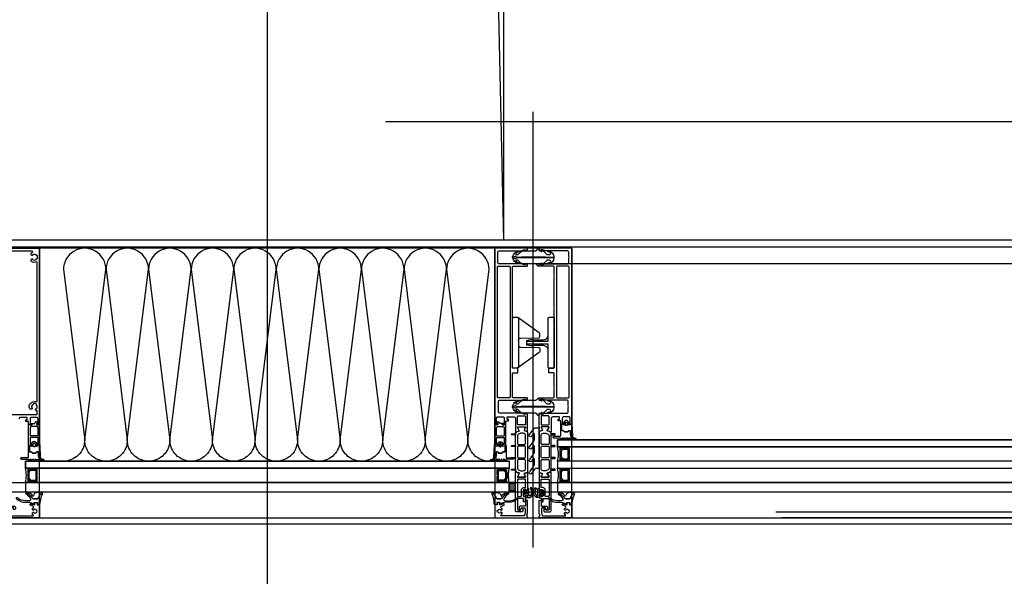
# Model space of a CAD drawing. Header units: millimetres. Extents: x 373037 to 682063, y 76092 to 274210.
# Tile 25 of 256: x 655567 to 656400, y 249548 to 250018. Entities that reach past the tile are written whole.
import ezdxf

# ---------------------------------------------------------------- set-up
doc = ezdxf.new("R2010")
doc.units = ezdxf.units.MM
doc.header["$LTSCALE"] = 100
for name, pattern in [('CK_ČERCHOVANÁ 50', [6, 3, -1.5, 0, -1.5]), ('ČERCHOVANÁ', [25.4, 12.7, -6.35, 0, -6.35]), ('ČÁRKOVANÁ', [19.05, 12.7, -6.35]), ('ČÁRKOVANÁ01-01', [2, 1, -1])]:
    doc.linetypes.add(name, pattern=pattern)
doc.layers.get('0').update_dxf_attribs({"linetype": 'CONTINUOUS'})
doc.layers.add('PUDORYS', color=253, linetype='CONTINUOUS')

# ---------------------------------------------------------------- blocks, each defined once
blk = doc.blocks.new('244748_a')
blk.add_lwpolyline([(8.32, -1.69, 0.082248), (6.34, -0.9, -1.09695), (6.94, -0.1, -0.315353), (11.26, -5.15, -0.480529), (10.87, -5.64), (4.27, -5.64), (4.08, -5.45), (-16.53, -5.45), (-16.72, -5.64), (-20.43, -5.64, 0.574019), (-21.93, -4.78), (-22.99, -5.4, 0.524827), (-22.99, -5.9), (-21.93, -6.52, 0.574021), (-20.43, -5.66), (-16.72, -5.66), (-16.53, -5.85), (4.08, -5.85), (4.27, -5.66), (10.87, -5.66, -0.480529), (11.26, -6.15, -0.326229), (6.88, -11.09, -1.09695), (6.28, -10.3, 0.081457), (8.32, -9.61, 0.599203), (7.48, -8.05), (5.52, -8.05, 0.198965), (5.17, -8.2), (2.22, -11.15), (0.93, -12.01, -0.738038), (0.51, -11.62), (0.87, -11, 1), (0.35, -10.7), (0, -11.3), (-0.98, -11.3, 0.619205), (-1.45, -12.06), (-1.28, -12.43, -0.808139), (-2.04, -13.04), (-3.63, -11.44, 0.198906), (-4.34, -11.15), (-14.99, -11.15, -0.198936), (-16.76, -10.42), (-18.98, -8.2, 0.198942), (-19.33, -8.05), (-20.67, -8.05, 0.500217), (-21.09, -8.73, 0.122037), (-18.5, -10.27, -1.093735), (-19.1, -11.07, -0.240768), (-23.7, -6.07, -0.106226), (-23.7, -5.23, -0.256232), (-19, -0.13, -1.093735), (-18.4, -0.92, 0.116856), (-21.09, -2.57, 0.500217), (-20.67, -3.25), (-19.33, -3.25, 0.198942), (-18.98, -3.1), (-16.75, -0.88, -0.198936), (-14.99, -0.15), (-4.34, -0.15, 0.198907), (-3.63, 0.14), (-2.04, 1.74, -0.808139), (-1.28, 1.13), (-1.45, 0.76, 0.619205), (-0.98, 0), (0, 0), (0.35, -0.6, 1), (0.87, -0.3), (0.51, 0.32, -0.738038), (0.93, 0.71), (2.22, -0.15), (5.17, -3.1, 0.198965), (5.52, -3.25), (7.48, -3.25, 0.599203)], format="xyb", close=True)
blk = doc.blocks.new('236134_0100_s_v')
for points in [[(22.8, -23), (22.8, -5), (42, -5, 0.414214), (43, -4), (43, -1, 0.414214), (42, 0), (1, 0, 0.414214), (0, -1), (0, -4, 0.414214), (1, -5), (20.2, -5), (20.2, -23)], [(15, -5, -0.414214), (19, -9), (19, -16.57, 0.165764), (19.53, -23), (23.47, -23, 0.165764), (24, -16.57), (24, -9, -0.414214), (28, -5)]]:
    blk.add_lwpolyline(points, format="xyb")
blk = doc.blocks.new('236134_0200_s_v')
for points in [[(19.58, 5, -0.41166), (17.58, 6.98), (17.45, 22.25, 0.344217), (17.07, 22.73), (16, 23), (14, 23, 0.240828), (13.19, 22.59), (0.19, 4.59)], [(23.42, 5, 0.41166), (25.42, 6.98), (25.55, 22.25, -0.344217), (25.93, 22.73), (27, 23), (29, 23, -0.240828), (29.81, 22.59), (42.81, 4.59)]]:
    blk.add_lwpolyline(points, format="xyb")
blk.add_lwpolyline([(42, 5), (1, 5, 0.414214), (0, 4), (0, 1, 0.414214), (1, 0), (42, 0, 0.414214), (43, 1), (43, 4, 0.414214)], format="xyb", close=True)
blk = doc.blocks.new('284336')
for points in [[(-0.7, -9.6), (-10, -9.6, 0.414511), (-10.51, -10.11), (-10.51, -15.51, -1), (-11.69, -15.51), (-11.69, -9.6), (-12.69, -8.95, -0.668884), (-12.6, -8.23), (-11.99, -8.01, 0.766384), (-11.99, -7.21), (-12.6, -6.99, -0.76831), (-12.6, -6.23), (-11.99, -6.01, 0.766384), (-11.99, -5.21), (-12.6, -4.99, -0.76831), (-12.6, -4.23), (-11.99, -4.01, 0.766384), (-11.99, -3.21), (-12.6, -2.99, -0.877523), (-12.5, -2.22), (-12.1, -2.22, 0.698129), (-11.83, -1.5, -0.220231), (-12.89, 0.78), (-12.89, 3.45, -0.157143), (-12.82, 3.68), (-12.69, 3.42, -0.067482), (-12.48, 2.53, 0.393136), (-8.66, -1.02), (-6.1, -1.02, -0.414214), (-5.61, -1.51), (-5.61, -2.22, -0.267949), (-5.85, -2.65), (-6.35, -2.93, 0.267949), (-6.61, -3.38), (-6.61, -5.84, 0.267949), (-6.35, -6.29), (-5.85, -6.57, -0.267949), (-5.61, -7), (-5.61, -8.11, 0.414215), (-5.1, -8.62), (-0.41, -8.62), (-0.41, -9.31, -0.414212), (-0.7, -9.6)], [(-0.41, 0), (-0.41, -2, 0.990243), (-0.4, -3.02), (0.9, -3.02, 0.414214), (1.21, -2.71), (1.21, -2.61, -0.668123), (1.71, -2.4), (2.75, -3.45, -0.199004), (2.89, -3.79), (2.89, -5.43, -0.199038), (2.75, -5.77), (1.71, -6.82, -0.668191), (1.21, -6.61), (1.21, -6.51, 0.414214), (0.9, -6.2), (-0.4, -6.2, 0.990269), (-0.41, -7.22), (-0.41, -8.6), (-5.1, -8.6, -0.414215), (-5.59, -8.11), (-5.59, -7, 0.267949), (-5.84, -6.56), (-6.34, -6.27, -0.267949), (-6.59, -5.84), (-6.59, -3.38, -0.267949), (-6.34, -2.95), (-5.84, -2.66, 0.267949), (-5.59, -2.22), (-5.59, -1.51, 0.414214), (-6.1, -1), (-8.66, -1, -0.393156), (-12.46, 2.53, 0.067572), (-12.67, 3.43), (-12.8, 3.7, -0.637545), (-12.12, 3.53), (-11.92, 2.53, 0.344315), (-10.06, 0.91), (0, 0.38, -0.406913), (0.39, 0), (-0.41, 0)], [(1.7, -4.31, 0.414235), (1.2, -3.81), (-0.7, -3.81, 0.414214), (-1.2, -4.31), (-1.2, -4.91, 0.414214), (-0.7, -5.41), (1.2, -5.41, 0.414235), (1.7, -4.91), (1.7, -4.31)]]:
    blk.add_lwpolyline(points, format="xyb", close=True)
blk = doc.blocks.new('nesystémový nástavec 18')
for p, q in [((-18, 6.8), (-18, 8.8)), ((-17.5, 9.3), (-15.36, 9.3)), ((-15.36, 9.3), (0, 9.3)), ((0, 9.3), (0, 7.8)), ((-18, 0.5), (-18, 1.8)), ((-17, 6.3), (-17.5, 6.3)), ((-17.5, 2.3), (-17, 2.3)), ((-1.8, 0), (-17.5, 0)), ((-11, 8), (-17, 8)), ((-17, 8), (-17, 6.3)), ((-17, 2.3), (-17, 1.3)), ((-17, 1.3), (-11, 1.3)), ((-11, 1.3), (-11, 8)), ((-2.8, 8), (-9.7, 8)), ((-9.7, 1.3), (-9.7, 8)), ((-9.7, 1.3), (-2.8, 1.3)), ((-1.8, 2.3), (-1.8, 7)), ((0, 0), (-1.8, 0)), ((-0.5, 7.3), (-0.5, 6.8)), ((-0.4, 2.23), (-0.5, 2.04)), ((-0.5, 2.04), (-0.5, 2)), ((0, 6.3), (0.55, 6.3)), ((1.2, 2.44), (0, 2.44)), ((0, 1.5), (0, 0)), ((0.55, 6.3), (0.95, 5.9)), ((0.95, 5.9), (0.95, 4.8)), ((0.95, 4.8), (0.95, 4.14)), ((0.95, 4.14), (1.2, 4.14)), ((1.2, 1.85), (1.2, 2.44)), ((1.4, 3.94), (1.4, 3.84)), ((1.6, 3.64), (1.6, 3.64)), ((1.8, 1.37), (1.7, 1.35)), ((2.25, 1.63), (1.8, 1.37)), ((2.4, 2.84), (2.4, 1.89))]:
    blk.add_line(p, q)
for centre, radius, start, end in [((-17.5, 8.8), 0.5, 90, 180), ((-15.36, 9.8), 0.5, 270, 270.08399), ((-17.5, 6.8), 0.5, 180.0012, 269.9988), ((-17.5, 1.8), 0.5, 89.99896, 180.00017), ((-17.5, 0.5), 0.5, 180, 270.00001), ((-2.8, 7), 1, 0, 90), ((-2.8, 2.3), 1, 270, 0), ((0, 7.3), 0.5, 89.99553, 180.00709), ((0, 6.8), 0.5, 179.9949, 270.00597), ((0, 2), 0.5, 179.97164, 270.03273), ((0, 1.94), 0.5, 89.99745, 144.0007), ((0.75, 4.8), 0.2, 359.96561, 0.03439), ((1.2, 3.94), 0.2, 359.97072, 90.02491), ((1.7, 1.85), 0.5, 179.99915, 269.99998), ((1.6, 3.84), 0.2, 179.97371, 270.03503), ((1.6, 2.84), 0.8, 0.00648, 89.99188), ((2.1, 1.89), 0.3, 299.98153, 0.0183)]:
    blk.add_arc(centre, radius, start, end)
blk = doc.blocks.new('433270')
blk.add_lwpolyline([(1, 0, 0.414364), (0, -1), (0, -1.4, 0.255924), (0.23, -1.83, -0.547723), (0.23, -3.17, 0.255924), (0, -3.6), (0, -14.6, 0.414214), (0.3, -14.9), (1.2, -14.9, 0.414214), (1.7, -14.4), (1.7, -10.3, -0.414214), (2, -10), (6, -10, 0.414248), (7, -9), (7, -7.7, 0.414179), (6.5, -7.2), (5.7, -7.2, 0.414232), (5.4, -7.5), (5.4, -8.2, -0.414198), (5.1, -8.5), (2.8, -8.5, -0.414204), (1.8, -7.5), (1.8, -4.49, -0.147432), (1.97, -3.94, 0.147461), (2.4, -2.5), (2.4, -2.3, -0.414214), (2.9, -1.8), (21.87, -1.8, -0.668178), (22.22, -2.65), (22.16, -2.72, 1), (21.59, -3.29), (21.52, -3.35, 0.198912), (21.38, -3.71), (21.38, -4.05, 0.414214), (22.08, -4.75), (22.38, -4.75, 0.576988), (22.64, -4.3, -0.311246), (24.56, -4.3, 0.576988), (24.82, -4.75), (25.3, -4.75, -0.260065), (25.3, -6.65), (24.82, -6.65, 0.576988), (24.56, -7.1, -0.311246), (22.64, -7.1, 0.576988), (22.38, -6.65), (22.08, -6.65, 0.414214), (21.38, -7.35), (21.38, -7.61, 0.267949), (21.63, -8.04), (21.89, -8.2, -0.637047), (21.73, -10), (19.83, -10.7, 0.315299), (19.5, -11.17), (19.5, -11.49, 0.520567), (20.17, -11.96), (22.83, -10.99, -0.520567), (23.5, -11.46), (23.5, -12.5, 0.414062), (24, -13), (25, -13, 0.414186), (25.5, -12.5), (25.5, -11.5, -0.414182), (26, -11), (27, -11, 0.414214), (27.5, -10.5), (27.5, -0.5, 0.414214), (27, 0), (1, 0)], format="xyb", close=True)
blk = doc.blocks.new('284325')
for points in [[(0.84, -5.23, -0.560316), (0.94, -4.73), (1.94, -4.36, 0.3153), (2.14, -4.08), (2.14, -1.89, 0.451558), (1.8, -1.59), (0.9, -1.7, -0.399586), (0.57, -1.46), (0.3, -0.07, -0.415977), (0.53, 0.29, 0.024107), (6.15, 1.24, 0.076636), (8.99, 2.34, -0.577615), (10.79, 1.3), (10.02, 1.37, 0.283171), (9.08, 0.9, -0.168429), (7.07, -0.74), (5.9, -1.16, 0.315302), (5.24, -2.1), (5.24, -4.21, 0.269719), (6.76, -6.82, -0.194797), (10.18, -11.53, -0.342663), (9.17, -11.17, 0.119207), (5.43, -7.59, 0.578571), (3.63, -8.62), (3.63, -11.77, 0.176415), (6.16, -18.72, -1), (5.24, -19.49, -0.176415), (2.43, -11.77), (2.43, -8.89, 0.208286), (0.84, -5.23)], [(8.95, -6.65), (10.32, -8.78, -0.134555), (10.79, -10.63, -0.339795), (10.19, -11.53, 0.194788), (6.76, -6.81, -0.269736), (5.25, -4.21), (5.25, -2.1, -0.315302), (5.9, -1.17), (7.07, -0.74, 0.168429), (9.09, 0.89, -0.283167), (10.01, 1.36), (10.79, 1.29), (10.79, -0.74, -0.070852), (10.71, -1.3), (9.95, -3.93, -0.241839), (9.08, -4.83), (7.93, -5.22, 0.836024), (8.08, -6.19), (8.11, -6.19, -0.255349), (8.95, -6.65)]]:
    blk.add_lwpolyline(points, format="xyb", close=True)
blk = doc.blocks.new('*U16')
for points in [[(0, 0, 0.414243), (0.1, 0.1), (0, 0.9, -1.0001), (0.2, 0.9), (0.1, 0.1, 0.414228), (0.2, 0, 0.414228)], [(0.2, 0, 0.414243), (0.3, 0.1), (0.2, 0.9, -1.0001), (0.4, 0.9), (0.3, 0.1, 0.414228), (0.4, 0, 0.414228)], [(0.4, 0, 0.414243), (0.5, 0.1), (0.4, 0.9, -1.0001), (0.6, 0.9), (0.5, 0.1, 0.414228), (0.6, 0, 0.414228)], [(0.6, 0, 0.414243), (0.7, 0.1), (0.6, 0.9, -1.0001), (0.8, 0.9), (0.7, 0.1, 0.414228), (0.8, 0, 0.414228)], [(0.8, 0, 0.414243), (0.9, 0.1), (0.8, 0.9, -1.0001), (1, 0.9), (0.9, 0.1, 0.414228), (1, 0, 0.414228)], [(1, 0, 0.414243), (1.1, 0.1), (1, 0.9, -1.0001), (1.2, 0.9), (1.1, 0.1, 0.414228), (1.2, 0, 0.414228)], [(1.2, 0, 0.414243), (1.3, 0.1), (1.2, 0.9, -1.0001), (1.4, 0.9), (1.3, 0.1, 0.414228), (1.4, 0, 0.414228)], [(1.4, 0, 0.414243), (1.5, 0.1), (1.4, 0.9, -1.0001), (1.6, 0.9), (1.5, 0.1, 0.414228), (1.6, 0, 0.414228)], [(1.6, 0, 0.414243), (1.7, 0.1), (1.6, 0.9, -1.0001), (1.8, 0.9), (1.7, 0.1, 0.414228), (1.8, 0, 0.414228)], [(1.8, 0, 0.414243), (1.9, 0.1), (1.8001, 0.9, -1.0001), (2, 0.9), (1.9001, 0.1, 0.414228), (2, 0, 0.414228)]]:
    blk.add_lwpolyline(points, format="xyb")
blk = doc.blocks.new('288126')
for points in [[(-16.5, 0), (16.5, 0)], [(-21.36, -6.34), (-17.8, -3.69)], [(-14.71, -4.5), (-19.87, -8.34)], [(-17, -2.08), (-17, -0.5)], [(-8.83, -4.3), (-14.11, -4.3)], [(-10.96, -6.34), (-8.71, -4.66)], [(-4.31, -4.5), (-9.47, -8.34)], [(1.81, -4.3), (-3.71, -4.3)], [(-0.35, -6.36), (1.93, -4.66)], [(6.33, -4.5), (1.14, -8.37)], [(12.21, -4.3), (6.93, -4.3)], [(10.05, -6.36), (12.33, -4.66)], [(16.6, -4.6), (11.54, -8.37)], [(17, -0.5), (17, -3.8)]]:
    blk.add_lwpolyline(points)
for centre, radius, start, end in [((16.5, -0.5), 0.5, 0, 90), ((-20.61, -7.34), 1.25, 126.70591, 306.70591), ((-16.5, -0.5), 0.5, 90, 180), ((-10.21, -7.34), 1.25, 126.70591, 306.70591), ((0.4, -7.37), 1.25, 126.70591, 306.70591), ((10.8, -7.37), 1.25, 126.70591, 306.70591), ((16, -3.8), 1, 306.70591, 0)]:
    blk.add_arc(centre, radius, start, end)
at = {"extrusion": (0, 0, -1)}
for centre, radius, start, end in [((19, -2.08), 2, 180, 233.29409), ((14.11, -5.3), 1, 53.29409, 90), ((8.83, -4.5), 0.2, 90, 233.29409), ((3.71, -5.3), 1, 53.29409, 90), ((-1.81, -4.5), 0.2, 90, 233.29409), ((-6.93, -5.3), 1, 53.29409, 90), ((-12.21, -4.5), 0.2, 90, 233.29409)]:
    blk.add_arc(centre, radius, start, end, dxfattribs=at)
blk = doc.blocks.new('246426')
for points in [[(-1.84, 0.64), (-2.86, -0.38, 0.198926), (-3.15, -1.09), (-3.15, -2.31, 0.198926), (-2.86, -3.02), (-1.84, -4.04, 0.637051), (-1.5, -3.92), (-1.45, -3.4), (-0.3, -3.4, -0.41484), (0, -3.7), (0, -5.19, 0.414232), (0.5, -5.69), (2.14, -5.69, 0.071862), (2.2, -5.68, 0.157876), (3.73, -4.64, 0.360336), (3.48, 2.39, 0.964062), (2.54, 1.48, -0.403385), (2.25, -4.34, -0.190964), (2.11, -4.39), (1.7, -4.39, -0.414214), (1.2, -3.89), (1.2, 1.31, 0.414201), (0.2, 2.31), (0, 2.31), (0, 0.3, -0.414214), (-0.3, 0), (-1.45, 0), (-1.5, 0.52, 0.637051), (-1.84, 0.64)], [(-2.25, -1.4, -0.414214), (-1.85, -1), (-0.4, -1, -0.414214), (0, -1.4), (0, -2, -0.414214), (-0.4, -2.4), (-1.85, -2.4, -0.414214), (-2.25, -2), (-2.25, -1.4)]]:
    blk.add_lwpolyline(points, format="xyb", close=True)

msp = doc.modelspace()

# ---------------------------------------------------------------- hatches: boundary and pattern name
at = {"layer": 'PUDORYS', "true_color": 0x939598}
h = msp.add_hatch(dxfattribs=at)
h.set_pattern_fill('ANSI31', color=252, scale=0.5, angle=495)
h.set_pattern_definition([(180, (645666.717, 205506.7975), (-7e-16, -1.5875), [])])
h.paths.add_polyline_path([(655981.14, 249627.15), (655986.64, 249627.15), (655986.64, 249619.15), (655981.14, 249619.15)])

# ---------------------------------------------------------------- linework, layer by layer
at = {"layer": 'PUDORYS', "color": 252, "linetype": 'ČERCHOVANÁ', "ltscale": 25, "true_color": 0x939598}
msp.add_line((655776.64, 274209.56), (655776.64, 249134.92), dxfattribs=at)
at = {"layer": 'PUDORYS', "color": 252, "linetype": 'ČÁRKOVANÁ01-01', "ltscale": 200, "true_color": 0x939598}
msp.add_line((655976.64, 249832.15), (655476.64, 273032.15), dxfattribs=at)
at = {"layer": 'PUDORYS', "color": 252, "linetype": 'CK_ČERCHOVANÁ 50', "ltscale": 50, "true_color": 0x939598}
msp.add_line((655976.64, 249832.15), (655976.64, 251532.15), dxfattribs=at)
at = {"layer": 'PUDORYS', "color": 252, "true_color": 0x939598}
for p, q in [((656001.64, 249572.21), (656001.64, 249940.45)), ((658870.14, 249826.15), (656033.14, 249826.15)), ((656022.14, 249663.15), (656022.14, 249657.15)), ((660834.75, 249663.15), (656022.14, 249663.15)), ((656022.14, 249657.15), (658922.14, 249657.15)), ((655981.14, 249645.15), (655572.14, 249645.15)), ((655572.14, 249645.15), (655572.14, 249639.15)), ((655981.14, 249645.15), (655981.14, 249639.15)), ((656022.14, 249645.15), (656022.14, 249639.15)), ((658922.14, 249645.15), (656022.14, 249645.15)), ((655572.14, 249639.15), (655981.14, 249639.15)), ((656022.14, 249639.15), (658881.14, 249639.15)), ((655981.14, 249627.15), (655572.14, 249627.15)), ((655572.14, 249627.15), (655572.14, 249619.15)), ((655981.14, 249619.15), (655981.14, 249627.15)), ((656022.14, 249627.15), (656022.14, 249619.15)), ((658922.14, 249627.15), (656022.14, 249627.15)), ((655572.14, 249619.15), (655981.14, 249619.15)), ((656022.14, 249619.15), (658881.14, 249619.15))]:
    msp.add_line(p, q, dxfattribs=at)
at = {"layer": 'PUDORYS', "color": 252, "ltscale": 15, "true_color": 0x939598}
for points in [[(655036.64, 249592.15), (681616.64, 249592.15), (681616.64, 273272.15), (655036.64, 273272.15)], [(681611.64, 273267.15), (655041.64, 273267.15), (655041.64, 249597.15), (681611.64, 249597.15)], [(655063.64, 249619.15), (681589.64, 249619.15), (681589.64, 273245.15), (655063.64, 273245.15)], [(681581.64, 273237.15), (655071.64, 273237.15), (655071.64, 249627.15), (681581.64, 249627.15)], [(655270.64, 273038.15), (681383.2, 273038.15), (681383.2, 249826.15), (655270.64, 249826.15)], [(681376.64, 249832.15), (655276.64, 249832.15), (655276.64, 273032.15), (681376.64, 273032.15)], [(655519.14, 249597.15), (655584.14, 249597.15), (655584.14, 249825.15), (655519.14, 249825.15)], [(655584.14, 249645.15), (655969.14, 249645.15), (655969.14, 249825.15), (655584.14, 249825.15)], [(655969.14, 249597.15), (656034.14, 249597.15), (656034.14, 249825.15), (655969.14, 249825.15)], [(656022.14, 249663.15), (657839.14, 249663.15), (657839.14, 249657.15), (656022.14, 249657.15)], [(655981.14, 249639.15), (655572.14, 249639.15), (655572.14, 249645.15), (655981.14, 249645.15)], [(657839.14, 249645.15), (656022.14, 249645.15), (656022.14, 249639.15), (657839.14, 249639.15)]]:
    msp.add_lwpolyline(points, close=True, dxfattribs=at)
at = {"layer": 'PUDORYS', "color": 252, "linetype": 'ČÁRKOVANÁ', "ltscale": 5, "true_color": 0x939598}
for points in [[(681606.64, 249602.15), (655036.64, 249602.15), (655036.64, 273272.15), (681606.64, 273272.15)], [(681611.64, 249597.15), (655041.64, 249597.15), (655041.64, 273267.15), (681611.64, 273267.15)], [(681396.64, 249812.15), (655256.64, 249812.15), (655256.64, 273052.15), (681396.64, 273052.15)], [(681276.64, 249932.15), (655376.64, 249932.15), (655376.64, 272932.15), (681276.64, 272932.15)]]:
    msp.add_lwpolyline(points, close=True, dxfattribs=at)
at = {"layer": 'PUDORYS', "color": 252, "true_color": 0x939598}
for points in [[(681376.64, 249832.15), (655276.64, 249832.15), (655276.64, 273032.15), (681376.64, 273032.15)], [(656032.14, 249656.15), (656026.14, 249656.15), (656024.14, 249654.15), (656024.14, 249648.15), (656026.14, 249646.15), (656032.14, 249646.15), (656032.14, 249650.65), (656031.64, 249650.65), (656031.64, 249651.65), (656032.14, 249651.65)], [(656031.14, 249647.15), (656031.14, 249655.15), (656026.55, 249655.15), (656025.14, 249653.74), (656025.14, 249648.71), (656026.55, 249647.15)], [(655582.14, 249638.15), (655576.14, 249638.15), (655574.14, 249636.15), (655574.14, 249630.15), (655576.14, 249628.15), (655582.14, 249628.15), (655582.14, 249632.65), (655581.64, 249632.65), (655581.64, 249633.65), (655582.14, 249633.65)], [(655581.14, 249629.15), (655581.14, 249637.15), (655576.55, 249637.15), (655575.14, 249635.74), (655575.14, 249630.71), (655576.55, 249629.15)], [(655971.14, 249638.15), (655977.14, 249638.15), (655979.14, 249636.15), (655979.14, 249630.15), (655977.14, 249628.15), (655971.14, 249628.15), (655971.14, 249632.65), (655971.64, 249632.65), (655971.64, 249633.65), (655971.14, 249633.65)], [(655972.14, 249629.15), (655972.14, 249637.15), (655976.72, 249637.15), (655978.14, 249635.74), (655978.14, 249630.71), (655976.72, 249629.15)], [(656032.14, 249638.15), (656026.14, 249638.15), (656024.14, 249636.15), (656024.14, 249630.15), (656026.14, 249628.15), (656032.14, 249628.15), (656032.14, 249632.65), (656031.64, 249632.65), (656031.64, 249633.65), (656032.14, 249633.65)], [(656031.14, 249629.15), (656031.14, 249637.15), (656026.55, 249637.15), (656025.14, 249635.74), (656025.14, 249630.71), (656026.55, 249629.15)], [(655981.14, 249619.15), (655986.64, 249619.15), (655986.64, 249627.15), (655981.14, 249627.15)]]:
    msp.add_lwpolyline(points, close=True, dxfattribs=at)
msp.add_lwpolyline([(656090.14, 249826.15), (655270.64, 249826.15), (655270.64, 251575.65)], dxfattribs=at)
for points in [[(655520.14, 249825.15), (655583.14, 249825.15, -0.414214), (655584.14, 249824.15), (655584.14, 249824.15), (655584.14, 249676.65, -0.414214), (655583.64, 249676.15), (655582.34, 249676.15, -0.41422), (655581.84, 249676.65), (655581.84, 249677.15), (655582.84, 249677.15), (655582.84, 249681.15, 0.414214), (655581.84, 249682.15), (655578.79, 249682.15), (655577.14, 249682.15, 0.414214), (655576.14, 249681.15), (655576.14, 249677.65, 0.414214), (655576.64, 249677.15), (655577.84, 249677.15), (655577.84, 249676.65, -0.414201), (655577.34, 249676.15), (655575.34, 249676.15, -0.414214), (655574.84, 249676.65), (655574.84, 249678.25, 0.414214), (655574.34, 249678.75), (655572.54, 249678.75), (655572.54, 249680.05), (655573.74, 249680.05), (655573.74, 249681.65, 0.414214), (655573.24, 249682.15), (655568.14, 249682.15, 0.414214), (655566.64, 249680.65)], [(655521.64, 249684.65), (655581.64, 249684.65, 0.414214), (655582.14, 249685.15), (655582.14, 249687.31, 0.38517), (655581.7, 249687.8), (655581.63, 249687.8, -0.503642), (655580.64, 249689.05), (655580.67, 249689.16, -0.64518), (655581.21, 249689.25, 0.341732), (655581.97, 249692.08, -0.64518), (655581.55, 249692.43), (655581.64, 249692.78, 0.298217), (655581.47, 249693.3, 0.208712), (655579.35, 249693.87, 0.298217), (655578.94, 249693.51), (655578.84, 249693.15, -0.64518), (655578.3, 249693.07, 0.341732), (655577.54, 249690.23, -0.64518), (655577.97, 249689.88), (655577.94, 249689.78, -0.414214), (655576.71, 249689.07), (655576.25, 249689.2, -0.258874), (655575.55, 249689.87, -0.503608), (655579.75, 249695.55), (655581.64, 249695.55, 0.41409), (655582.14, 249696.05), (655582.14, 249813.14, 0.534977), (655581.45, 249813.6, -0.242613), (655577.43, 249813.93), (655577.43, 249813.93, -0.258777), (655576.96, 249814.78), (655576.96, 249815.26, -0.414214), (655577.96, 249816.26), (655578.06, 249816.26, -0.64518), (655578.29, 249815.77, 0.341732), (655581.23, 249815.77, -0.64518), (655581.45, 249816.26), (655581.82, 249816.26, 0.298217), (655582.28, 249816.56, 0.208712), (655582.28, 249818.76, 0.298217), (655581.82, 249819.06), (655581.45, 249819.06, -0.64518), (655581.23, 249819.56, 0.341732), (655578.29, 249819.56, -0.64518), (655578.06, 249819.06), (655577.96, 249819.06, -0.414214), (655576.96, 249820.06), (655576.96, 249820.55, -0.258777), (655577.43, 249821.4, -0.037775), (655578.01, 249821.7, 0.814764), (655577.82, 249822.66), (655525.46, 249822.66, 0.814764)]]:
    msp.add_lwpolyline(points, format="xyb", dxfattribs=at)
for points in [[(655969.14, 249825.15), (655969.14, 249676.65, 0.414214), (655969.64, 249676.15), (655970.94, 249676.15, 0.41422), (655971.44, 249676.65), (655971.44, 249677.15), (655970.44, 249677.15), (655970.44, 249681.65, -0.414214), (655971.44, 249682.65), (655976.14, 249682.65, -0.414214), (655977.14, 249681.65), (655977.14, 249677.15), (655975.44, 249677.15), (655975.44, 249676.65, 0.414201), (655975.94, 249676.15), (655977.94, 249676.15, 0.414214), (655978.44, 249676.65), (655978.44, 249678.8, -0.414214), (655978.94, 249679.3), (655980.74, 249679.3), (655980.74, 249680.55), (655979.54, 249680.55), (655979.54, 249682.35, -0.414214), (655979.84, 249682.65), (655985.14, 249682.65, -0.414167), (655986.64, 249681.15), (655986.64, 249674.16), (655986.64, 249670.06, 0.57735), (655987.24, 249669.71), (655988.1, 249670.21), (655989.59, 249670.64, 0.488701), (655989.77, 249671.08), (655988.34, 249673.54), (655988.34, 249673.96, -0.432566), (655988.54, 249674.16), (655994.84, 249674.16, -0.548397), (655995.03, 249673.88), (655993.96, 249671.49, 0.425336), (655994.07, 249671.22), (655996.09, 249670.41, 0.531563), (655996.64, 249670.78), (655996.64, 249672.84, 0.231306), (655996.52, 249673.08, -0.306185), (655996.42, 249673.4), (655996.64, 249674.16), (655996.64, 249684.66, 0.414214), (655995.64, 249685.66), (655995.14, 249685.66), (655995.14, 249684.86), (655993.64, 249684.86), (655992.49, 249685.52, 0.13165), (655991.99, 249685.65), (655973.63, 249685.65, -0.414214), (655972.13, 249687.15), (655972.13, 249690.66, -0.399985), (655972.13, 249691.66), (655972.13, 249695.35, -0.414214), (655973.63, 249696.85), (655991.99, 249696.85, 0.13165), (655992.49, 249696.99), (655993.64, 249697.65), (655995.14, 249697.65), (655995.14, 249696.85), (655995.64, 249696.85, 0.414214), (655996.64, 249697.85), (655996.64, 249698.35, 0.414214), (655996.14, 249698.85), (655984.54, 249698.85, -0.414214), (655984.04, 249699.35), (655984.04, 249706.75, -0.399985), (655984.04, 249707.75), (655984.04, 249719.35, -0.414214), (655984.54, 249719.85), (655988.14, 249719.85, 0.414214), (655988.64, 249720.35), (655988.64, 249723.35, 0.414214), (655988.14, 249723.85), (655984.54, 249723.85, -0.414214), (655984.04, 249724.35), (655984.04, 249731.65, -0.38324), (655984.04, 249732.65), (655984.04, 249758.15, -0.38324), (655984.04, 249759.15), (655984.04, 249774.65, -0.38324), (655984.04, 249775.65), (655984.04, 249801.15, -0.38324), (655984.04, 249802.15), (655984.04, 249809.45, -0.414214), (655984.54, 249809.95), (655996.14, 249809.95, 0.414214), (655996.64, 249810.45), (655996.64, 249810.95, 0.414214), (655995.64, 249811.95), (655995.14, 249811.95), (655995.14, 249811.15), (655993.64, 249811.15), (655992.48, 249811.82, 0.116937), (655991.98, 249811.95), (655973.13, 249811.95, -0.414232), (655971.63, 249813.45), (655971.63, 249817.16, -0.399985), (655971.63, 249818.16), (655971.63, 249821.65, -0.414232), (655973.13, 249823.15), (655991.98, 249823.15, 0.116937), (655992.48, 249823.29), (655993.64, 249823.95), (655995.14, 249823.95), (655995.14, 249823.15), (655995.64, 249823.15, 0.414214), (655996.64, 249824.15), (655996.64, 249825.15, 0.414214), (655995.64, 249826.15), (655970.14, 249826.15, 0.414214), (655969.14, 249825.15)], [(656034.14, 249825.15), (656034.14, 249676.65, -0.414214), (656033.64, 249676.15), (656032.34, 249676.15, -0.41422), (656031.84, 249676.65), (656031.84, 249677.15), (656032.84, 249677.15), (656032.84, 249681.65, 0.414214), (656031.84, 249682.65), (656027.14, 249682.65, 0.414214), (656026.14, 249681.65), (656026.14, 249677.15), (656027.84, 249677.15), (656027.84, 249676.65, -0.414201), (656027.34, 249676.15), (656025.34, 249676.15, -0.414214), (656024.84, 249676.65), (656024.84, 249678.8, 0.414214), (656024.34, 249679.3), (656022.54, 249679.3), (656022.54, 249680.55), (656023.74, 249680.55), (656023.74, 249682.35, 0.414214), (656023.44, 249682.65), (656018.14, 249682.65, 0.414167), (656016.64, 249681.15), (656016.64, 249674.16), (656016.64, 249670.06, -0.57735), (656016.04, 249669.71), (656015.18, 249670.21), (656013.68, 249670.64, -0.488701), (656013.51, 249671.08), (656014.94, 249673.54), (656014.94, 249673.96, 0.432566), (656014.74, 249674.16), (656008.43, 249674.16, 0.548397), (656008.25, 249673.88), (656009.32, 249671.49, -0.425336), (656009.21, 249671.22), (656007.19, 249670.41, -0.531563), (656006.64, 249670.78), (656006.64, 249672.84, -0.231306), (656006.75, 249673.08, 0.306185), (656006.86, 249673.4), (656006.64, 249674.16), (656006.64, 249684.66, -0.414214), (656007.64, 249685.66), (656008.14, 249685.66), (656008.14, 249684.86), (656009.64, 249684.86), (656010.78, 249685.52, -0.13165), (656011.28, 249685.65), (656029.65, 249685.65, 0.414214), (656031.15, 249687.15), (656031.15, 249690.66, 0.399985), (656031.15, 249691.66), (656031.15, 249695.35, 0.414214), (656029.65, 249696.85), (656011.28, 249696.85, -0.13165), (656010.78, 249696.99), (656009.64, 249697.65), (656008.14, 249697.65), (656008.14, 249696.85), (656007.64, 249696.85, -0.414214), (656006.64, 249697.85), (656006.64, 249698.35, -0.414214), (656007.14, 249698.85), (656018.74, 249698.85, 0.414214), (656019.24, 249699.35), (656019.24, 249706.75, 0.399985), (656019.24, 249707.75), (656019.24, 249719.35, 0.414214), (656018.74, 249719.85), (656015.14, 249719.85, -0.414214), (656014.64, 249720.35), (656014.64, 249723.35, -0.414214), (656015.14, 249723.85), (656018.74, 249723.85, 0.414214), (656019.24, 249724.35), (656019.24, 249731.65, 0.38324), (656019.24, 249732.65), (656019.24, 249758.15, 0.38324), (656019.24, 249759.15), (656019.24, 249774.65, 0.38324), (656019.24, 249775.65), (656019.24, 249801.15, 0.38324), (656019.24, 249802.15), (656019.24, 249809.45, 0.414214), (656018.74, 249809.95), (656007.14, 249809.95, -0.414214), (656006.64, 249810.45), (656006.64, 249810.95, -0.414214), (656007.64, 249811.95), (656008.14, 249811.95), (656008.14, 249811.15), (656009.64, 249811.15), (656010.79, 249811.82, -0.116937), (656011.29, 249811.95), (656030.15, 249811.95, 0.414232), (656031.65, 249813.45), (656031.65, 249817.16, 0.399985), (656031.65, 249818.16), (656031.65, 249821.65, 0.414232), (656030.15, 249823.15), (656011.29, 249823.15, -0.116937), (656010.79, 249823.29), (656009.64, 249823.95), (656008.14, 249823.95), (656008.14, 249823.15), (656007.64, 249823.15, -0.414214), (656006.64, 249824.15), (656006.64, 249825.15, -0.414214), (656007.64, 249826.15), (656033.14, 249826.15, -0.414214), (656034.14, 249825.15)], [(655971.24, 249699.35), (655971.24, 249809.45, -0.414214), (655971.74, 249809.95), (655981.44, 249809.95, -0.414214), (655981.94, 249809.45), (655981.94, 249699.35, -0.414214), (655981.44, 249698.85), (655971.74, 249698.85, -0.414214), (655971.24, 249699.35)], [(656032.04, 249699.35), (656032.04, 249809.45, 0.414214), (656031.54, 249809.95), (656021.84, 249809.95, 0.414214), (656021.34, 249809.45), (656021.34, 249699.35, 0.414214), (656021.84, 249698.85), (656031.54, 249698.85, 0.414214), (656032.04, 249699.35)], [(655994.54, 249683.45, -0.414214), (655995.04, 249682.95), (655995.04, 249676.45, -0.414214), (655994.54, 249675.95), (655988.84, 249675.95, -0.414214), (655988.34, 249676.45), (655988.34, 249682.95, -0.414214), (655988.84, 249683.45), (655994.54, 249683.45)], [(656008.74, 249683.45, 0.414214), (656008.24, 249682.95), (656008.24, 249676.45, 0.414214), (656008.74, 249675.95), (656014.44, 249675.95, 0.414214), (656014.94, 249676.45), (656014.94, 249682.95, 0.414214), (656014.44, 249683.45), (656008.74, 249683.45)], [(655996.64, 249669.82), (655996.64, 249657.9), (655996.64, 249635.99, -0.305837), (655996.33, 249635.53), (655994.04, 249634.61, 0.425336), (655993.93, 249634.34), (655994.65, 249632.72, -0.543753), (655993.96, 249631.66), (655989.06, 249631.66, -0.578182), (655988.54, 249632.57), (655989.8, 249634.76, 0.488505), (655989.62, 249635.2), (655988.11, 249635.63), (655986.79, 249636.39, -0.282478), (655986.64, 249636.67), (655986.64, 249637.11, 1.447009), (655986.51, 249637.46), (655983.54, 249637.46, -1), (655983.54, 249638.26), (655986.51, 249638.26, 1.447009), (655986.64, 249638.62), (655986.64, 249647.15, 1.447009), (655986.51, 249647.5), (655983.54, 249647.5, -1), (655983.54, 249648.3), (655986.51, 249648.3, 1.447009), (655986.64, 249648.66), (655986.64, 249657.15, 1.447009), (655986.51, 249657.5), (655983.54, 249657.5, -1), (655983.54, 249658.3), (655986.51, 249658.3, 1.447009), (655986.64, 249658.66), (655986.64, 249667.19, 1.447009), (655986.51, 249667.54), (655983.54, 249667.54, -1), (655983.54, 249668.34), (655986.51, 249668.34, 1.447009), (655986.64, 249668.7), (655986.64, 249669.14, -0.282478), (655986.79, 249669.42), (655988.11, 249670.18), (655989.62, 249670.61, 0.488505), (655989.8, 249671.05), (655988.54, 249673.24, -0.578182), (655989.06, 249674.14), (655993.96, 249674.14, -0.543753), (655994.65, 249673.09), (655993.93, 249671.47, 0.425336), (655994.04, 249671.2), (655996.33, 249670.28, -0.305837), (655996.64, 249669.82)], [(656006.64, 249669.82), (656006.64, 249657.9), (656006.64, 249635.99, 0.305837), (656006.95, 249635.53), (656009.24, 249634.61, -0.425336), (656009.35, 249634.34), (656008.63, 249632.72, 0.543753), (656009.31, 249631.66), (656014.22, 249631.66, 0.578182), (656014.74, 249632.57), (656013.48, 249634.76, -0.488505), (656013.65, 249635.2), (656015.17, 249635.63), (656016.49, 249636.39, 0.282478), (656016.64, 249636.67), (656016.64, 249637.11, -1.447009), (656016.77, 249637.46), (656019.74, 249637.46, 1), (656019.74, 249638.26), (656016.77, 249638.26, -1.447009), (656016.64, 249638.62), (656016.64, 249647.15, -1.447009), (656016.77, 249647.5), (656019.74, 249647.5, 1), (656019.74, 249648.3), (656016.77, 249648.3, -1.447009), (656016.64, 249648.66), (656016.64, 249657.15, -1.447009), (656016.77, 249657.5), (656019.74, 249657.5, 1), (656019.74, 249658.3), (656016.77, 249658.3, -1.447009), (656016.64, 249658.66), (656016.64, 249667.19, -1.447009), (656016.77, 249667.54), (656019.74, 249667.54, 1), (656019.74, 249668.34), (656016.77, 249668.34, -1.447009), (656016.64, 249668.7), (656016.64, 249669.14, 0.282478), (656016.49, 249669.42), (656015.17, 249670.18), (656013.65, 249670.61, -0.488505), (656013.48, 249671.05), (656014.74, 249673.24, 0.578182), (656014.22, 249674.14), (656009.31, 249674.14, 0.543753), (656008.63, 249673.09), (656009.35, 249671.47, -0.425336), (656009.24, 249671.2), (656006.95, 249670.28, 0.305837), (656006.64, 249669.82)], [(655995.04, 249660.2), (655995.04, 249667.1, 0.324916), (655994, 249668.53), (655993.15, 249668.81, 0.176429), (655991.1, 249668.74), (655989.18, 249667.96, 0.305619), (655988.24, 249666.57), (655988.24, 249660.2, 0.414218), (655989.24, 249659.2), (655994.04, 249659.2, 0.414218), (655995.04, 249660.2)], [(656008.24, 249660.2), (656008.24, 249667.1, -0.324916), (656009.27, 249668.53), (656010.12, 249668.81, -0.176429), (656012.18, 249668.74), (656014.1, 249667.96, -0.305619), (656015.04, 249666.57), (656015.04, 249660.2, -0.414218), (656014.04, 249659.2), (656009.24, 249659.2, -0.414218), (656008.24, 249660.2)], [(655995.04, 249648.9), (655995.04, 249656.9, 0.414214), (655994.04, 249657.9), (655989.24, 249657.9, 0.414214), (655988.24, 249656.9), (655988.24, 249648.9, 0.414214), (655989.24, 249647.9), (655994.04, 249647.9, 0.414214), (655995.04, 249648.9)], [(656008.24, 249648.9), (656008.24, 249656.9, -0.414214), (656009.24, 249657.9), (656014.04, 249657.9, -0.414214), (656015.04, 249656.9), (656015.04, 249648.9, -0.414214), (656014.04, 249647.9), (656009.24, 249647.9, -0.414214), (656008.24, 249648.9)], [(655995.04, 249638.7), (655995.04, 249645.6, 0.414218), (655994.04, 249646.6), (655989.24, 249646.6, 0.414218), (655988.24, 249645.6), (655988.24, 249639.24, 0.305619), (655989.18, 249637.85), (655991.1, 249637.07, 0.176429), (655993.15, 249637), (655994, 249637.28, 0.324916), (655995.04, 249638.7)], [(656008.24, 249638.7), (656008.24, 249645.6, -0.414218), (656009.24, 249646.6), (656014.04, 249646.6, -0.414218), (656015.04, 249645.6), (656015.04, 249639.24, -0.305619), (656014.1, 249637.85), (656012.18, 249637.07, -0.176429), (656010.12, 249637), (656009.27, 249637.28, -0.324916), (656008.24, 249638.7)], [(655996.64, 249631.65), (655996.64, 249620.65, -0.414426), (655996.14, 249620.15), (655995.64, 249620.15), (655995.64, 249621.15), (655994.14, 249621.15, 0.414214), (655993.14, 249620.15), (655993.14, 249618.65, 0.399985), (655993.14, 249617.65), (655993.14, 249616.15, 0.414214), (655994.14, 249615.15), (655995.64, 249615.15), (655995.64, 249616.15), (655996.14, 249616.15, -0.414456), (655996.64, 249615.65), (655996.64, 249614.35, -0.413971), (655996.34, 249614.05), (655995.14, 249614.05, 0.414214), (655994.84, 249613.75), (655994.84, 249610.75), (655993.84, 249610.75, -0.414214), (655993.34, 249611.25), (655993.34, 249613.15, 0.414214), (655992.84, 249613.65), (655989.34, 249613.65, 0.414206), (655988.34, 249612.65), (655988.34, 249604.35, 0.414206), (655988.84, 249603.85), (655990.74, 249603.85, 0.414219), (655991.24, 249604.35), (655991.24, 249605.15, -0.414214), (655991.74, 249605.65), (655992.24, 249605.65, -0.414214), (655992.74, 249605.15), (655992.74, 249603.35, -0.414214), (655991.74, 249602.35), (655987.64, 249602.35, -0.414214), (655986.64, 249603.35), (655986.64, 249631.65), (655986.64, 249635.75, -0.57735), (655987.24, 249636.1), (655988.1, 249635.6), (655989.59, 249635.17, -0.488701), (655989.77, 249634.74), (655988.34, 249632.27), (655988.34, 249631.85, 0.432566), (655988.54, 249631.65), (655994.84, 249631.65, 0.548397), (655995.03, 249631.94), (655993.96, 249634.32, -0.425336), (655994.07, 249634.59), (655996.09, 249635.4, -0.531563), (655996.64, 249635.03), (655996.64, 249632.97, -0.231306), (655996.52, 249632.73, 0.306185), (655996.42, 249632.41), (655996.64, 249631.65)], [(656006.64, 249631.65), (656006.64, 249620.65, 0.414426), (656007.14, 249620.15), (656007.63, 249620.15), (656007.63, 249621.15), (656009.13, 249621.15, -0.414214), (656010.13, 249620.15), (656010.13, 249618.65, -0.399985), (656010.13, 249617.65), (656010.13, 249616.15, -0.414214), (656009.13, 249615.15), (656007.64, 249615.15), (656007.64, 249616.15), (656007.14, 249616.15, 0.414456), (656006.64, 249615.65), (656006.64, 249614.35, 0.413971), (656006.94, 249614.05), (656008.14, 249614.05, -0.414214), (656008.44, 249613.75), (656008.44, 249610.75), (656009.44, 249610.75, 0.414214), (656009.94, 249611.25), (656009.94, 249613.15, -0.414214), (656010.44, 249613.65), (656013.94, 249613.65, -0.414206), (656014.94, 249612.65), (656014.94, 249604.35, -0.414206), (656014.44, 249603.85), (656012.54, 249603.85, -0.414219), (656012.04, 249604.35), (656012.04, 249605.15, 0.414214), (656011.54, 249605.65), (656011.04, 249605.65, 0.414214), (656010.54, 249605.15), (656010.54, 249603.35, 0.414214), (656011.54, 249602.35), (656015.64, 249602.35, 0.414214), (656016.64, 249603.35), (656016.64, 249631.65), (656016.64, 249635.75, 0.57735), (656016.04, 249636.1), (656015.18, 249635.6), (656013.68, 249635.17, 0.488701), (656013.51, 249634.74), (656014.94, 249632.27), (656014.94, 249631.85, -0.432566), (656014.74, 249631.65), (656008.43, 249631.65, -0.548397), (656008.25, 249631.94), (656009.32, 249634.32, 0.425336), (656009.21, 249634.59), (656007.19, 249635.4, 0.531563), (656006.64, 249635.03), (656006.64, 249632.97, 0.231306), (656006.75, 249632.73, -0.306185), (656006.86, 249632.41), (656006.64, 249631.65)], [(655988.34, 249629.45), (655988.34, 249615.75, 0.414214), (655988.84, 249615.25), (655991.04, 249615.25, 0.414214), (655991.54, 249615.75), (655991.54, 249620.72, -0.411139), (655993.54, 249622.75), (655994.54, 249622.75, 0.414214), (655995.04, 249623.25), (655995.04, 249629.45, 0.414214), (655994.54, 249629.95), (655988.84, 249629.95, 0.414214), (655988.34, 249629.45)], [(656014.94, 249629.45), (656014.94, 249615.75, -0.414214), (656014.44, 249615.25), (656012.23, 249615.25, -0.414214), (656011.73, 249615.75), (656011.73, 249620.72, 0.411139), (656009.73, 249622.75), (656008.74, 249622.75, -0.414214), (656008.24, 249623.25), (656008.24, 249629.45, -0.414214), (656008.74, 249629.95), (656014.44, 249629.95, -0.414214), (656014.94, 249629.45)]]:
    msp.add_lwpolyline(points, format="xyb", close=True, dxfattribs=at)
for centre, radius, start, end in [((656000.25, 249651.15), 22.7, 344.67278, 15.32722), ((656027.69, 249655.8), 3.55, 157.59095, 202.70618), ((656027.32, 249655.92), 2.9, 154.70485, 204.69333), ((656026.97, 249656.09), 2.25, 151.59719, 208.47266), ((656026.73, 249656.23), 1.71, 147.31435, 212.70505), ((656026.57, 249656.37), 1.26, 141.50044, 218.03437), ((656026.48, 249656.52), 0.879, 133.50356, 226.00509), ((656026.49, 249656.65), 0.596, 123.03656, 236.96344), ((656026.78, 249656.65), 0.596, 123.03656, 236.96344), ((656027.08, 249656.65), 0.596, 123.03656, 236.96344), ((656027.37, 249656.65), 0.596, 123.03656, 236.96344), ((656027.66, 249656.65), 0.596, 123.03656, 236.96344), ((656027.95, 249656.65), 0.596, 123.03656, 236.96344), ((656028.25, 249656.65), 0.596, 123.03656, 236.96344), ((656028.54, 249656.65), 0.596, 123.03656, 236.96344), ((656028.83, 249656.65), 0.596, 123.03656, 236.96344), ((656029.12, 249656.65), 0.596, 123.03656, 236.96344), ((656029.42, 249656.65), 0.596, 123.03656, 236.96344), ((656029.71, 249656.65), 0.596, 123.03656, 236.96344), ((656030, 249656.65), 0.596, 123.03656, 236.96344), ((656027.69, 249646.51), 3.55, 157.29382, 202.40905), ((656027.32, 249646.39), 2.9, 155.30667, 205.29515), ((656026.97, 249646.22), 2.25, 151.52734, 208.40281), ((656026.73, 249646.08), 1.71, 147.29495, 212.68565), ((656026.57, 249645.94), 1.26, 141.96563, 218.49956), ((656026.48, 249645.79), 0.879, 133.99491, 226.49644), ((656026.49, 249645.65), 0.596, 123.03656, 236.96344), ((656026.78, 249645.65), 0.596, 123.03656, 236.96344), ((656027.08, 249645.65), 0.596, 123.03656, 236.96344), ((656027.37, 249645.65), 0.596, 123.03656, 236.96344), ((656027.66, 249645.65), 0.596, 123.03656, 236.96344), ((656027.95, 249645.65), 0.596, 123.03656, 236.96344), ((656028.25, 249645.65), 0.596, 123.03656, 236.96344), ((656028.54, 249645.65), 0.596, 123.03656, 236.96344), ((656028.83, 249645.65), 0.596, 123.03656, 236.96344), ((656029.12, 249645.65), 0.596, 123.03656, 236.96344), ((656029.42, 249645.65), 0.596, 123.03656, 236.96344), ((656029.71, 249645.65), 0.596, 123.03656, 236.96344), ((656030, 249645.65), 0.596, 123.03656, 236.96344), ((655550.25, 249633.15), 22.7, 344.67278, 15.32722), ((655577.69, 249637.8), 3.55, 157.59095, 202.70618), ((655577.32, 249637.92), 2.9, 154.70485, 204.69333), ((655576.97, 249638.09), 2.25, 151.59719, 208.47266), ((655576.73, 249638.23), 1.71, 147.31435, 212.70505), ((655576.57, 249638.37), 1.26, 141.50044, 218.03437), ((655576.48, 249638.52), 0.879, 133.50356, 226.00509), ((655576.49, 249638.65), 0.596, 123.03656, 236.96344), ((655576.78, 249638.65), 0.596, 123.03656, 236.96344), ((655577.08, 249638.65), 0.596, 123.03656, 236.96344), ((655577.37, 249638.65), 0.596, 123.03656, 236.96344), ((655577.66, 249638.65), 0.596, 123.03656, 236.96344), ((655577.95, 249638.65), 0.596, 123.03656, 236.96344), ((655578.25, 249638.65), 0.596, 123.03656, 236.96344), ((655578.54, 249638.65), 0.596, 123.03656, 236.96344), ((655578.83, 249638.65), 0.596, 123.03656, 236.96344), ((655579.12, 249638.65), 0.596, 123.03656, 236.96344), ((655579.42, 249638.65), 0.596, 123.03656, 236.96344), ((655579.71, 249638.65), 0.596, 123.03656, 236.96344), ((655580, 249638.65), 0.596, 123.03656, 236.96344), ((655973.28, 249638.65), 0.596, 303.03656, 56.96344), ((655973.57, 249638.65), 0.596, 303.03656, 56.96344), ((655973.86, 249638.65), 0.596, 303.03656, 56.96344), ((655974.15, 249638.65), 0.596, 303.03656, 56.96344), ((655974.45, 249638.65), 0.596, 303.03656, 56.96344), ((655974.74, 249638.65), 0.596, 303.03656, 56.96344), ((655975.03, 249638.65), 0.596, 303.03656, 56.96344), ((655975.32, 249638.65), 0.596, 303.03656, 56.96344), ((655975.62, 249638.65), 0.596, 303.03656, 56.96344), ((655975.91, 249638.65), 0.596, 303.03656, 56.96344), ((655976.2, 249638.65), 0.596, 303.03656, 56.96344), ((655976.49, 249638.65), 0.596, 303.03656, 56.96344), ((655976.79, 249638.65), 0.596, 303.03656, 56.96344), ((655976.8, 249638.52), 0.879, 313.99491, 46.49644), ((655976.71, 249638.37), 1.26, 321.96563, 38.49956), ((655976.55, 249638.23), 1.71, 327.29495, 32.68565), ((655976.3, 249638.09), 2.25, 331.52734, 28.40281), ((655975.95, 249637.92), 2.9, 335.30667, 25.29515), ((655975.59, 249637.8), 3.55, 337.29382, 22.40905), ((656003.03, 249633.15), 22.7, 164.67278, 195.32722), ((656000.25, 249633.15), 22.7, 344.67278, 15.32722), ((656027.69, 249637.8), 3.55, 157.59095, 202.70618), ((656027.32, 249637.92), 2.9, 154.70485, 204.69333), ((656026.97, 249638.09), 2.25, 151.59719, 208.47266), ((656026.73, 249638.23), 1.71, 147.31435, 212.70505), ((656026.57, 249638.37), 1.26, 141.50044, 218.03437), ((656026.48, 249638.52), 0.879, 133.50356, 226.00509), ((656026.49, 249638.65), 0.596, 123.03656, 236.96344), ((656026.78, 249638.65), 0.596, 123.03656, 236.96344), ((656027.08, 249638.65), 0.596, 123.03656, 236.96344), ((656027.37, 249638.65), 0.596, 123.03656, 236.96344), ((656027.66, 249638.65), 0.596, 123.03656, 236.96344), ((656027.95, 249638.65), 0.596, 123.03656, 236.96344), ((656028.25, 249638.65), 0.596, 123.03656, 236.96344), ((656028.54, 249638.65), 0.596, 123.03656, 236.96344), ((656028.83, 249638.65), 0.596, 123.03656, 236.96344), ((656029.12, 249638.65), 0.596, 123.03656, 236.96344), ((656029.42, 249638.65), 0.596, 123.03656, 236.96344), ((656029.71, 249638.65), 0.596, 123.03656, 236.96344), ((656030, 249638.65), 0.596, 123.03656, 236.96344), ((655577.69, 249628.51), 3.55, 157.29382, 202.40905), ((655577.32, 249628.39), 2.9, 155.30667, 205.29515), ((655576.97, 249628.22), 2.25, 151.52734, 208.40281), ((655576.73, 249628.08), 1.71, 147.29495, 212.68565), ((655576.57, 249627.94), 1.26, 141.96563, 218.49956), ((655576.48, 249627.79), 0.879, 133.99491, 226.49644), ((655576.49, 249627.65), 0.596, 123.03656, 236.96344), ((655576.78, 249627.65), 0.596, 123.03656, 236.96344), ((655577.08, 249627.65), 0.596, 123.03656, 236.96344), ((655577.37, 249627.65), 0.596, 123.03656, 236.96344), ((655577.66, 249627.65), 0.596, 123.03656, 236.96344), ((655577.95, 249627.65), 0.596, 123.03656, 236.96344), ((655578.25, 249627.65), 0.596, 123.03656, 236.96344), ((655578.54, 249627.65), 0.596, 123.03656, 236.96344), ((655578.83, 249627.65), 0.596, 123.03656, 236.96344), ((655579.12, 249627.65), 0.596, 123.03656, 236.96344), ((655579.42, 249627.65), 0.596, 123.03656, 236.96344), ((655579.71, 249627.65), 0.596, 123.03656, 236.96344), ((655580, 249627.65), 0.596, 123.03656, 236.96344), ((655973.28, 249627.65), 0.596, 303.03656, 56.96344), ((655973.57, 249627.65), 0.596, 303.03656, 56.96344), ((655973.86, 249627.65), 0.596, 303.03656, 56.96344), ((655974.15, 249627.65), 0.596, 303.03656, 56.96344), ((655974.45, 249627.65), 0.596, 303.03656, 56.96344), ((655974.74, 249627.65), 0.596, 303.03656, 56.96344), ((655975.03, 249627.65), 0.596, 303.03656, 56.96344), ((655975.32, 249627.65), 0.596, 303.03656, 56.96344), ((655975.62, 249627.65), 0.596, 303.03656, 56.96344), ((655975.91, 249627.65), 0.596, 303.03656, 56.96344), ((655976.2, 249627.65), 0.596, 303.03656, 56.96344), ((655976.49, 249627.65), 0.596, 303.03656, 56.96344), ((655976.79, 249627.65), 0.596, 303.03656, 56.96344), ((655976.8, 249627.79), 0.879, 313.50356, 46.00509), ((655976.71, 249627.94), 1.26, 321.50044, 38.03437), ((655976.55, 249628.08), 1.71, 327.31435, 32.70505), ((655976.3, 249628.22), 2.25, 331.59719, 28.47266), ((655975.95, 249628.39), 2.9, 334.70485, 24.69333), ((655975.59, 249628.51), 3.55, 337.59095, 22.70618), ((656027.69, 249628.51), 3.55, 157.29382, 202.40905), ((656027.32, 249628.39), 2.9, 155.30667, 205.29515), ((656026.97, 249628.22), 2.25, 151.52734, 208.40281), ((656026.73, 249628.08), 1.71, 147.29495, 212.68565), ((656026.57, 249627.94), 1.26, 141.96563, 218.49956), ((656026.48, 249627.79), 0.879, 133.99491, 226.49644), ((656026.49, 249627.65), 0.596, 123.03656, 236.96344), ((656026.78, 249627.65), 0.596, 123.03656, 236.96344), ((656027.08, 249627.65), 0.596, 123.03656, 236.96344), ((656027.37, 249627.65), 0.596, 123.03656, 236.96344), ((656027.66, 249627.65), 0.596, 123.03656, 236.96344), ((656027.95, 249627.65), 0.596, 123.03656, 236.96344), ((656028.25, 249627.65), 0.596, 123.03656, 236.96344), ((656028.54, 249627.65), 0.596, 123.03656, 236.96344), ((656028.83, 249627.65), 0.596, 123.03656, 236.96344), ((656029.12, 249627.65), 0.596, 123.03656, 236.96344), ((656029.42, 249627.65), 0.596, 123.03656, 236.96344), ((656029.71, 249627.65), 0.596, 123.03656, 236.96344), ((656030, 249627.65), 0.596, 123.03656, 236.96344)]:
    msp.add_arc(centre, radius, start, end, dxfattribs=at)

# ---------------------------------------------------------------- block references
at = {"layer": 'PUDORYS', "color": 252, "true_color": 0x939598, "xscale": -179.9999932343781, "yscale": 179.9999932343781, "zscale": 179.9999932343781}
msp.add_blockref('*U16', (655964.31, 249645.15), dxfattribs=at)
at = {"layer": 'PUDORYS', "color": 252, "true_color": 0x939598}
for name, p in [('244748_a', (656007.86, 249823.12)), ('244748_a', (656007.86, 249696.82)), ('246426', (655996.64, 249620.15))]:
    msp.add_blockref(name, p, dxfattribs=at)
at = {"layer": 'PUDORYS', "color": 252, "true_color": 0x939598, "xscale": -1}
for name, p, rotation in [('236134_0200_s_v', (655984.04, 249723.85), 270), ('236134_0100_s_v', (656019.24, 249723.85), 270), ('nesystémový nástavec 18', (655969.14, 249676.15), 270), ('284336', (656034.14, 249676.56), 270), ('288126', (656006.64, 249656.14), 270), ('284336', (655584.14, 249658.56), 270), ('284325', (655584.14, 249608.01), 270), ('284325', (656034.14, 249608.01), 270), ('433270', (655556.64, 249597.15), 180), ('433270', (656006.64, 249597.15), 180)]:
    msp.add_blockref(name, p, dxfattribs=dict(at, rotation=rotation))
at = {"layer": 'PUDORYS', "color": 252, "true_color": 0x939598}
for name, p, rotation in [('nesystémový nástavec 18', (655584.14, 249676.15), 90), ('nesystémový nástavec 18', (655584.14, 249676.15), 90), ('284336', (655969.14, 249658.56), 90), ('284325', (655969.14, 249608.01), 90), ('433270', (655996.64, 249597.15), 180)]:
    msp.add_blockref(name, p, dxfattribs=dict(at, rotation=rotation))
at = {"layer": 'PUDORYS', "color": 252, "true_color": 0x939598, "xscale": -1}
msp.add_blockref('246426', (656006.63, 249620.15), dxfattribs=at)

doc.saveas('drawing.dxf')
